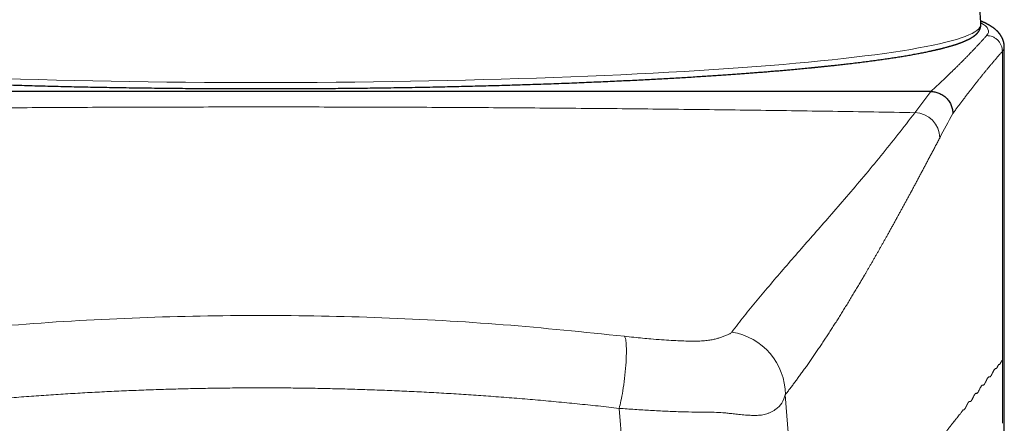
# Model space of a CAD drawing. Header units: millimetres. Extents: x 8 to 524, y 12 to 399.
# Tile 119 of 131: x 266 to 297, y 349 to 362. Entities that reach past the tile are written whole.
import ezdxf

# ---------------------------------------------------------------- set-up
doc = ezdxf.new("R2010")
doc.units = ezdxf.units.MM

msp = doc.modelspace()

# ---------------------------------------------------------------- linework, layer by layer
at = {"color": 7, "linetype": 'Continuous', "lineweight": 30}
for p, q in [((296.403, 361.883), (296.403, 361.883)), ((297.143, 263.012), (297.143, 361.154)), ((294.817, 359.749), (252.453, 359.749))]:
    msp.add_line(p, q, dxfattribs=at)
at = {"color": 252, "linetype": 'Continuous', "lineweight": 0}
for p, q in [((297.082, 361.018), (297.082, 351.238)), ((294.313, 359.077), (294.818, 359.749)), ((297.082, 349.247), (297.082, 351.237)), ((290.218, 350.152), (290.763, 343.248)), ((285.692, 340.51), (284.965, 349.721))]:
    msp.add_line(p, q, dxfattribs=at)
at = {"color": 252, "linetype": 'Continuous', "lineweight": 0, "flags": 128}
for points in [[(273.635, 360.031), (274.231, 360.032), (274.827, 360.034), (275.421, 360.037), (276.015, 360.041), (276.607, 360.047), (277.197, 360.054), (277.784, 360.062), (278.369, 360.072), (278.95, 360.082), (279.528, 360.094), (280.101, 360.107), (280.671, 360.122), (281.235, 360.137), (281.794, 360.154), (282.348, 360.172), (282.896, 360.191), (283.437, 360.211), (283.971, 360.232), (284.499, 360.255), (285.019, 360.278), (285.531, 360.303), (286.035, 360.329), (286.531, 360.356), (287.018, 360.383), (287.495, 360.412), (287.963, 360.442), (288.422, 360.473), (288.87, 360.505), (289.307, 360.538), (289.734, 360.571), (290.15, 360.606), (290.555, 360.641), (290.948, 360.678), (291.329, 360.715), (291.698, 360.753), (292.055, 360.791), (292.399, 360.831), (292.73, 360.871), (293.048, 360.912), (293.353, 360.953), (293.644, 360.995), (293.921, 361.038), (294.185, 361.081), (294.434, 361.125), (294.67, 361.169), (294.891, 361.214), (295.097, 361.259), (295.289, 361.305), (295.465, 361.351), (295.627, 361.398), (295.774, 361.445), (295.905, 361.492), (296.022, 361.539), (296.123, 361.586), (296.208, 361.634), (296.278, 361.682), (296.333, 361.73), (296.372, 361.778), (296.395, 361.827), (296.403, 361.875), (296.403, 361.883)], [(265.476, 360.154), (266.035, 360.137), (266.599, 360.122), (267.169, 360.107), (267.742, 360.094), (268.32, 360.082), (268.901, 360.072), (269.486, 360.062), (270.073, 360.054), (270.663, 360.047), (271.255, 360.041), (271.849, 360.037), (272.443, 360.034), (273.039, 360.032), (273.635, 360.031)]]:
    msp.add_lwpolyline(points, dxfattribs=at)
at = {"color": 252, "linetype": 'Continuous', "lineweight": 0}
for centre, radius, start, end in [((294.293, 358.271), 0.807, 0.33, 88.5703), ((334.492, 337.65), 44.466, 151.231, 152.3643), ((288.21, 350.148), 2.009, 0.1286, 80.9392)]:
    msp.add_arc(centre, radius, start, end, dxfattribs=at)
msp.add_ellipse((273.635, 361.652), major_axis=(23.007, 0), ratio=0.080972, start_param=6.211589, end_param=6.428162, dxfattribs=at)
at = {"color": 7, "linetype": 'Continuous', "lineweight": 30}
for points, knots in [([(296.403, 361.883), (296.401, 361.918), (296.395, 362.02), (296.384, 362.188), (296.37, 362.388), (296.354, 362.587), (296.336, 362.786), (296.316, 362.986), (296.295, 363.183), (296.28, 363.314), (296.272, 363.379)], [0, 0, 0, 0, 0.0703373, 0.2035415, 0.3367511, 0.4699669, 0.603188, 0.7364136, 0.8696432, 1, 1, 1, 1]), ([(250.867, 361.883), (250.867, 361.878), (250.867, 361.869), (250.867, 361.856), (250.867, 361.844), (250.868, 361.833), (250.869, 361.823), (250.87, 361.815), (250.871, 361.808), (250.872, 361.803), (250.873, 361.799), (250.874, 361.795), (250.875, 361.792), (250.875, 361.788), (250.876, 361.784), (250.878, 361.778), (250.879, 361.772), (250.882, 361.764), (250.884, 361.755), (250.887, 361.746), (250.891, 361.737), (250.894, 361.728), (250.898, 361.72), (250.902, 361.709), (250.908, 361.698), (250.915, 361.685), (250.922, 361.673), (250.929, 361.662), (250.936, 361.651), (250.943, 361.64), (250.951, 361.63), (250.958, 361.621), (250.965, 361.612), (250.972, 361.604), (250.979, 361.596), (250.986, 361.589), (250.992, 361.582), (250.999, 361.576), (251.006, 361.569), (251.013, 361.562), (251.02, 361.555), (251.028, 361.549), (251.034, 361.543), (251.04, 361.538), (251.046, 361.533), (251.052, 361.528), (251.058, 361.523), (251.064, 361.518), (251.071, 361.513), (251.079, 361.507), (251.086, 361.502), (251.092, 361.497), (251.099, 361.493), (251.104, 361.489), (251.109, 361.485), (251.114, 361.482), (251.118, 361.479), (251.122, 361.477), (251.128, 361.473), (251.134, 361.469), (251.142, 361.464), (251.15, 361.459), (251.159, 361.453), (251.167, 361.448), (251.176, 361.443), (251.184, 361.438), (251.193, 361.433), (251.201, 361.428), (251.21, 361.424), (251.218, 361.419), (251.227, 361.415), (251.235, 361.41), (251.244, 361.405), (251.253, 361.401), (251.262, 361.396), (251.272, 361.391), (251.283, 361.386), (251.293, 361.381), (251.302, 361.377), (251.31, 361.373), (251.319, 361.369), (251.327, 361.365), (251.336, 361.361), (251.347, 361.356), (251.358, 361.351), (251.371, 361.345), (251.385, 361.339), (251.399, 361.333), (251.418, 361.325), (251.442, 361.316), (251.471, 361.304), (251.5, 361.293), (251.528, 361.283), (251.557, 361.272), (251.584, 361.263), (251.608, 361.255), (251.63, 361.247), (251.651, 361.24), (251.672, 361.233), (251.694, 361.226), (251.717, 361.219), (251.741, 361.211), (251.765, 361.204), (251.791, 361.196), (251.818, 361.188), (251.845, 361.18), (251.873, 361.172), (251.9, 361.165), (251.925, 361.158), (251.948, 361.151), (251.972, 361.145), (251.996, 361.138), (252.02, 361.132), (252.043, 361.126), (252.063, 361.121), (252.081, 361.116), (252.096, 361.112), (252.11, 361.109), (252.122, 361.106), (252.134, 361.103), (252.148, 361.099), (252.165, 361.095), (252.187, 361.09), (252.214, 361.083), (252.246, 361.076), (252.283, 361.067), (252.321, 361.058), (252.361, 361.049), (252.402, 361.04), (252.445, 361.031), (252.49, 361.021), (252.538, 361.011), (252.589, 361), (252.643, 360.989), (252.702, 360.977), (252.767, 360.965), (252.827, 360.953), (252.877, 360.944), (252.915, 360.937), (252.951, 360.93), (252.982, 360.924), (253.01, 360.919), (253.035, 360.915), (253.059, 360.911), (253.079, 360.907), (253.096, 360.904), (253.111, 360.901), (253.122, 360.899), (253.132, 360.898), (253.141, 360.896), (253.151, 360.894), (253.16, 360.893), (253.172, 360.891), (253.187, 360.888), (253.206, 360.885), (253.227, 360.881), (253.25, 360.877), (253.277, 360.873), (253.307, 360.868), (253.339, 360.863), (253.374, 360.857), (253.424, 360.849), (253.489, 360.838), (253.59, 360.822), (253.715, 360.803), (253.873, 360.78), (254.043, 360.755), (254.226, 360.73), (254.414, 360.705), (254.584, 360.683), (254.732, 360.665), (254.854, 360.65), (254.975, 360.635), (255.095, 360.621), (255.209, 360.608), (255.318, 360.596), (255.42, 360.584), (255.522, 360.573), (255.606, 360.564), (255.674, 360.557), (255.725, 360.551), (255.776, 360.546), (255.826, 360.541), (255.874, 360.536), (255.922, 360.531), (255.97, 360.526), (256.016, 360.521), (256.058, 360.517), (256.094, 360.514), (256.123, 360.511), (256.142, 360.509), (256.153, 360.508), (256.159, 360.507), (256.164, 360.507), (256.167, 360.506), (256.17, 360.506), (256.178, 360.505), (256.192, 360.504), (256.213, 360.502), (256.24, 360.499), (256.271, 360.496), (256.307, 360.493), (256.347, 360.489), (256.393, 360.484), (256.443, 360.48), (256.497, 360.475), (256.555, 360.469), (256.615, 360.464), (256.68, 360.458), (256.749, 360.451), (256.822, 360.445), (256.9, 360.438), (256.982, 360.43), (257.068, 360.423), (257.156, 360.415), (257.244, 360.408), (257.334, 360.4), (257.427, 360.392), (257.524, 360.384), (257.625, 360.376), (257.731, 360.367), (257.84, 360.359), (258.003, 360.346), (258.222, 360.329), (258.499, 360.308), (258.783, 360.288), (259.074, 360.268), (259.371, 360.248), (259.66, 360.229), (259.941, 360.211), (260.212, 360.195), (260.487, 360.179), (260.768, 360.163), (261.054, 360.147), (261.344, 360.131), (261.649, 360.116), (261.97, 360.1), (262.307, 360.084), (262.649, 360.068), (262.997, 360.052), (263.34, 360.038), (263.676, 360.024), (264.006, 360.011), (264.34, 359.999), (264.679, 359.987), (265.023, 359.975), (265.371, 359.964), (265.723, 359.953), (266.068, 359.943), (266.404, 359.933), (266.732, 359.924), (267.063, 359.916), (267.397, 359.908), (267.735, 359.9), (268.076, 359.893), (268.42, 359.886), (268.766, 359.88), (269.116, 359.874), (269.468, 359.868), (269.824, 359.863), (270.18, 359.858), (270.536, 359.854), (270.893, 359.85), (271.253, 359.847), (271.616, 359.844), (271.982, 359.842), (272.349, 359.84), (272.714, 359.838), (273.078, 359.838), (273.44, 359.837), (273.8, 359.837), (274.158, 359.837), (274.514, 359.838), (274.868, 359.84), (275.219, 359.841), (275.568, 359.844), (275.913, 359.846), (276.253, 359.849), (276.589, 359.853), (276.923, 359.856), (277.275, 359.861), (277.644, 359.866), (278.032, 359.872), (278.415, 359.878), (278.794, 359.885), (279.17, 359.893), (279.535, 359.9), (279.892, 359.909), (280.238, 359.917), (280.581, 359.926), (280.92, 359.935), (281.255, 359.944), (281.586, 359.954), (281.913, 359.964), (282.241, 359.975), (282.569, 359.986), (282.898, 359.998), (283.223, 360.01), (283.543, 360.022), (283.858, 360.035), (284.164, 360.048), (284.461, 360.061), (284.75, 360.074), (285.034, 360.087), (285.313, 360.1), (285.587, 360.114), (285.855, 360.128), (286.117, 360.142), (286.375, 360.156), (286.629, 360.17), (286.879, 360.184), (287.123, 360.199), (287.361, 360.213), (287.591, 360.228), (287.815, 360.242), (288.032, 360.257), (288.243, 360.271), (288.447, 360.285), (288.645, 360.299), (288.836, 360.313), (289.021, 360.327), (289.2, 360.341), (289.374, 360.354), (289.546, 360.368), (289.718, 360.382), (289.889, 360.396), (290.053, 360.41), (290.21, 360.423), (290.387, 360.439), (290.583, 360.457), (290.797, 360.477), (290.944, 360.491), (291.026, 360.499), (291.044, 360.501), (291.059, 360.502), (291.071, 360.503), (291.08, 360.504), (291.086, 360.505), (291.093, 360.505), (291.101, 360.506), (291.112, 360.507), (291.126, 360.509), (291.144, 360.51), (291.167, 360.513), (291.196, 360.516), (291.228, 360.519), (291.265, 360.523), (291.306, 360.527), (291.35, 360.531), (291.397, 360.536), (291.447, 360.541), (291.501, 360.547), (291.558, 360.553), (291.617, 360.559), (291.676, 360.565), (291.736, 360.572), (291.837, 360.583), (291.978, 360.598), (292.169, 360.62), (292.368, 360.644), (292.573, 360.669), (292.771, 360.694), (292.962, 360.719), (293.147, 360.744), (293.328, 360.77), (293.503, 360.795), (293.673, 360.821), (293.837, 360.847), (294.001, 360.874), (294.164, 360.902), (294.326, 360.931), (294.482, 360.96), (294.63, 360.99), (294.739, 361.012), (294.81, 361.028), (294.847, 361.036), (294.881, 361.043), (294.912, 361.05), (294.941, 361.057), (294.968, 361.063), (294.992, 361.068), (295.014, 361.074), (295.034, 361.078), (295.052, 361.083), (295.068, 361.086), (295.082, 361.09), (295.093, 361.092), (295.1, 361.094), (295.105, 361.095), (295.111, 361.097), (295.118, 361.099), (295.127, 361.101), (295.137, 361.103), (295.149, 361.106), (295.162, 361.109), (295.176, 361.113), (295.191, 361.117), (295.207, 361.121), (295.222, 361.125), (295.238, 361.129), (295.264, 361.136), (295.302, 361.146), (295.345, 361.157), (295.382, 361.168), (295.415, 361.177), (295.446, 361.186), (295.477, 361.196), (295.503, 361.203), (295.523, 361.21), (295.539, 361.214), (295.553, 361.219), (295.566, 361.223), (295.578, 361.227), (295.59, 361.231), (295.603, 361.235), (295.617, 361.24), (295.632, 361.244), (295.648, 361.25), (295.67, 361.257), (295.699, 361.267), (295.732, 361.279), (295.763, 361.291), (295.791, 361.301), (295.818, 361.312), (295.842, 361.322), (295.867, 361.332), (295.891, 361.342), (295.914, 361.352), (295.938, 361.363), (295.96, 361.373), (295.979, 361.382), (295.994, 361.389), (296.005, 361.395), (296.017, 361.401), (296.029, 361.407), (296.04, 361.413), (296.052, 361.419), (296.063, 361.425), (296.074, 361.431), (296.085, 361.438), (296.096, 361.444), (296.108, 361.451), (296.119, 361.458), (296.13, 361.465), (296.139, 361.471), (296.148, 361.477), (296.155, 361.482), (296.163, 361.487), (296.172, 361.493), (296.18, 361.499), (296.189, 361.505), (296.196, 361.511), (296.203, 361.516), (296.209, 361.521), (296.215, 361.525), (296.22, 361.529), (296.225, 361.533), (296.23, 361.538), (296.235, 361.542), (296.241, 361.547), (296.248, 361.553), (296.255, 361.56), (296.263, 361.568), (296.271, 361.576), (296.278, 361.583), (296.285, 361.59), (296.291, 361.597), (296.298, 361.604), (296.305, 361.613), (296.313, 361.622), (296.32, 361.632), (296.327, 361.641), (296.334, 361.651), (296.34, 361.66), (296.346, 361.669), (296.351, 361.678), (296.356, 361.687), (296.361, 361.696), (296.366, 361.705), (296.37, 361.714), (296.374, 361.723), (296.377, 361.73), (296.379, 361.736), (296.381, 361.741), (296.383, 361.747), (296.385, 361.753), (296.387, 361.759), (296.389, 361.766), (296.391, 361.772), (296.393, 361.779), (296.394, 361.786), (296.396, 361.794), (296.398, 361.802), (296.399, 361.81), (296.4, 361.818), (296.401, 361.825), (296.401, 361.83), (296.402, 361.836), (296.402, 361.841), (296.403, 361.847), (296.403, 361.854), (296.403, 361.863), (296.403, 361.872), (296.403, 361.879), (296.403, 361.883)], [0, 0, 0, 0, 0.001065, 0.002048, 0.00295, 0.00377, 0.004506, 0.005148, 0.005694, 0.006055, 0.006358, 0.006618, 0.006896, 0.007197, 0.007521, 0.007868, 0.008457, 0.009102, 0.009794, 0.01052, 0.011282, 0.01206, 0.012785, 0.013454, 0.014685, 0.015868, 0.016997, 0.018058, 0.019098, 0.020162, 0.021277, 0.022207, 0.023119, 0.023981, 0.024845, 0.025746, 0.02648, 0.027251, 0.028062, 0.028913, 0.02979, 0.030594, 0.031308, 0.031934, 0.03254, 0.033163, 0.033789, 0.034457, 0.035205, 0.036034, 0.036687, 0.03737, 0.037996, 0.038547, 0.039024, 0.03942, 0.039787, 0.040205, 0.040675, 0.041305, 0.04201, 0.04279, 0.0436, 0.044363, 0.04508, 0.045878, 0.046608, 0.047272, 0.047963, 0.048734, 0.049397, 0.05011, 0.05085, 0.051555, 0.052221, 0.053101, 0.053904, 0.054635, 0.055323, 0.055975, 0.056589, 0.057176, 0.057822, 0.058584, 0.059434, 0.060371, 0.061335, 0.062294, 0.063247, 0.065195, 0.067109, 0.068958, 0.070742, 0.072478, 0.074189, 0.075508, 0.076764, 0.077952, 0.079106, 0.080345, 0.081682, 0.082906, 0.084201, 0.085563, 0.086947, 0.088342, 0.08975, 0.09117, 0.092294, 0.093425, 0.094563, 0.095709, 0.096844, 0.097899, 0.09887, 0.099613, 0.100297, 0.100923, 0.10149, 0.101999, 0.102485, 0.10333, 0.104276, 0.105321, 0.10684, 0.108395, 0.10998, 0.111595, 0.113274, 0.114988, 0.116772, 0.118638, 0.120585, 0.122614, 0.124724, 0.127173, 0.129723, 0.1311, 0.132468, 0.133732, 0.134769, 0.135718, 0.136581, 0.137357, 0.138046, 0.138648, 0.139096, 0.139479, 0.139798, 0.140086, 0.140386, 0.1407, 0.141034, 0.14156, 0.142165, 0.14285, 0.143615, 0.144475, 0.145418, 0.146442, 0.14755, 0.148739, 0.151172, 0.153612, 0.157987, 0.162385, 0.167411, 0.172466, 0.177551, 0.182666, 0.185844, 0.188947, 0.191977, 0.194931, 0.197812, 0.200315, 0.20276, 0.205145, 0.207472, 0.208667, 0.209845, 0.211008, 0.212154, 0.213262, 0.214296, 0.215438, 0.216473, 0.217401, 0.218221, 0.218934, 0.219273, 0.219514, 0.219651, 0.219714, 0.219783, 0.219863, 0.219953, 0.220312, 0.22078, 0.221356, 0.222041, 0.222834, 0.223718, 0.224707, 0.225801, 0.226999, 0.228199, 0.229487, 0.230865, 0.232333, 0.233889, 0.235504, 0.237206, 0.238993, 0.240867, 0.242612, 0.244426, 0.246309, 0.24826, 0.25028, 0.252369, 0.254525, 0.25671, 0.261946, 0.267227, 0.272552, 0.277923, 0.283339, 0.2888, 0.293516, 0.298266, 0.303049, 0.307865, 0.312714, 0.317597, 0.322512, 0.327957, 0.333443, 0.338968, 0.344533, 0.350139, 0.355241, 0.360375, 0.365542, 0.370742, 0.375974, 0.38124, 0.386538, 0.391868, 0.396683, 0.401524, 0.406392, 0.411286, 0.416207, 0.421154, 0.426127, 0.431116, 0.436131, 0.441172, 0.44624, 0.451334, 0.456363, 0.461417, 0.466496, 0.471596, 0.476783, 0.481944, 0.487079, 0.492187, 0.49727, 0.502326, 0.507356, 0.51235, 0.517317, 0.522259, 0.527174, 0.532064, 0.536841, 0.541593, 0.54632, 0.551022, 0.556587, 0.562116, 0.56761, 0.573069, 0.578492, 0.583879, 0.588989, 0.594066, 0.599111, 0.604124, 0.609104, 0.614052, 0.618968, 0.623851, 0.628933, 0.633978, 0.638989, 0.643964, 0.648903, 0.653807, 0.658472, 0.663103, 0.667703, 0.672269, 0.676804, 0.681225, 0.685615, 0.689974, 0.694296, 0.698633, 0.702889, 0.707065, 0.71116, 0.715174, 0.719108, 0.722961, 0.726733, 0.730425, 0.734036, 0.737566, 0.741016, 0.744385, 0.747674, 0.751198, 0.754625, 0.757953, 0.761185, 0.764319, 0.768956, 0.773541, 0.778075, 0.778528, 0.778918, 0.779246, 0.779511, 0.779714, 0.779854, 0.779949, 0.780127, 0.780372, 0.780684, 0.781062, 0.7816, 0.782231, 0.782958, 0.783778, 0.784694, 0.785703, 0.786755, 0.787893, 0.789117, 0.790428, 0.791805, 0.793188, 0.794571, 0.795955, 0.800304, 0.804654, 0.809837, 0.815021, 0.820209, 0.825265, 0.830323, 0.835384, 0.840444, 0.845492, 0.850525, 0.855543, 0.861045, 0.86653, 0.871997, 0.877446, 0.882877, 0.884407, 0.885862, 0.887231, 0.888516, 0.889716, 0.890812, 0.891827, 0.89276, 0.893611, 0.89438, 0.895068, 0.895674, 0.896198, 0.89644, 0.89666, 0.896893, 0.897202, 0.897587, 0.898048, 0.898558, 0.899139, 0.899788, 0.900491, 0.901199, 0.901909, 0.902622, 0.903338, 0.905604, 0.907897, 0.909533, 0.911155, 0.912765, 0.914361, 0.915932, 0.916805, 0.917622, 0.918385, 0.919092, 0.919747, 0.920433, 0.921146, 0.921922, 0.922763, 0.923667, 0.924615, 0.926683, 0.928677, 0.930599, 0.932476, 0.934122, 0.935746, 0.937383, 0.939039, 0.940717, 0.942424, 0.94412, 0.945738, 0.946604, 0.947503, 0.948434, 0.949397, 0.950348, 0.951247, 0.95224, 0.953161, 0.954075, 0.95505, 0.956084, 0.957116, 0.958116, 0.959094, 0.959755, 0.960467, 0.961231, 0.962046, 0.962905, 0.963764, 0.964546, 0.96525, 0.965876, 0.966431, 0.966978, 0.967496, 0.968018, 0.968565, 0.969183, 0.969875, 0.970856, 0.971828, 0.972741, 0.973594, 0.974399, 0.97518, 0.975938, 0.976908, 0.97794, 0.97897, 0.979938, 0.980878, 0.98181, 0.982753, 0.983523, 0.98432, 0.985139, 0.985976, 0.986795, 0.987529, 0.988189, 0.988627, 0.989079, 0.989545, 0.990025, 0.990522, 0.991075, 0.991557, 0.992082, 0.992649, 0.993258, 0.993909, 0.994567, 0.995152, 0.995662, 0.996097, 0.996459, 0.996831, 0.997257, 0.997829, 0.998477, 0.9992, 1, 1, 1, 1]), ([(297.142, 361.153), (297.142, 361.158), (297.142, 361.167), (297.141, 361.181), (297.141, 361.192), (297.14, 361.202), (297.139, 361.21), (297.139, 361.216), (297.138, 361.222), (297.138, 361.229), (297.137, 361.237), (297.135, 361.248), (297.133, 361.261), (297.13, 361.276), (297.127, 361.291), (297.124, 361.304), (297.121, 361.315), (297.119, 361.325), (297.117, 361.334), (297.114, 361.341), (297.112, 361.348), (297.11, 361.355), (297.108, 361.362), (297.106, 361.368), (297.103, 361.375), (297.101, 361.382), (297.097, 361.391), (297.094, 361.399), (297.091, 361.408), (297.088, 361.415), (297.085, 361.422), (297.082, 361.428), (297.079, 361.434), (297.076, 361.44), (297.073, 361.446), (297.07, 361.452), (297.067, 361.459), (297.063, 361.466), (297.059, 361.474), (297.055, 361.48), (297.052, 361.486), (297.049, 361.491), (297.047, 361.495), (297.044, 361.5), (297.04, 361.506), (297.035, 361.514), (297.03, 361.523), (297.025, 361.531), (297.019, 361.539), (297.014, 361.546), (297.009, 361.553), (297.004, 361.56), (297, 361.566), (296.995, 361.573), (296.988, 361.581), (296.981, 361.59), (296.974, 361.598), (296.967, 361.606), (296.961, 361.614), (296.955, 361.621), (296.949, 361.627), (296.943, 361.633), (296.937, 361.64), (296.93, 361.647), (296.922, 361.655), (296.914, 361.664), (296.905, 361.672), (296.895, 361.682), (296.883, 361.692), (296.871, 361.703), (296.859, 361.713), (296.848, 361.723), (296.837, 361.731), (296.827, 361.74), (296.817, 361.747), (296.804, 361.757), (296.788, 361.768), (296.77, 361.782), (296.75, 361.795), (296.729, 361.809), (296.708, 361.822), (296.689, 361.833), (296.673, 361.843), (296.66, 361.85), (296.648, 361.857), (296.637, 361.863), (296.628, 361.868), (296.62, 361.872), (296.612, 361.877), (296.603, 361.881), (296.595, 361.885), (296.588, 361.889), (296.58, 361.893), (296.572, 361.897), (296.564, 361.902), (296.554, 361.906), (296.544, 361.911), (296.535, 361.915), (296.527, 361.919), (296.52, 361.923), (296.513, 361.926), (296.507, 361.929), (296.501, 361.932), (296.493, 361.935), (296.485, 361.939), (296.476, 361.943), (296.467, 361.947), (296.459, 361.951), (296.451, 361.954), (296.444, 361.957), (296.438, 361.96), (296.431, 361.962), (296.423, 361.966), (296.415, 361.969), (296.406, 361.973), (296.4, 361.975), (296.397, 361.976)], [0, 0, 0, 0, 0.009922, 0.018675, 0.026258, 0.032668, 0.037905, 0.041302, 0.045171, 0.049802, 0.055196, 0.061352, 0.071801, 0.082234, 0.092171, 0.101406, 0.1095, 0.116437, 0.122233, 0.127536, 0.132679, 0.137662, 0.142487, 0.147482, 0.151916, 0.157356, 0.163801, 0.170896, 0.177338, 0.183006, 0.1879, 0.193202, 0.198245, 0.203118, 0.20782, 0.212505, 0.218072, 0.22467, 0.2312, 0.237008, 0.242024, 0.24625, 0.249743, 0.253672, 0.259558, 0.26672, 0.275024, 0.282864, 0.289771, 0.297701, 0.304794, 0.311058, 0.316696, 0.323901, 0.332671, 0.342622, 0.351967, 0.360482, 0.369524, 0.377529, 0.384523, 0.391368, 0.399851, 0.40879, 0.418687, 0.429613, 0.441005, 0.452392, 0.467634, 0.482768, 0.497693, 0.511719, 0.524605, 0.536993, 0.549052, 0.561073, 0.582243, 0.60446, 0.627806, 0.652333, 0.676762, 0.70046, 0.715609, 0.730274, 0.743887, 0.756354, 0.764372, 0.773276, 0.782869, 0.791878, 0.800072, 0.808257, 0.81648, 0.824747, 0.833365, 0.843421, 0.855007, 0.863664, 0.87208, 0.879615, 0.886267, 0.892194, 0.898465, 0.905281, 0.913922, 0.923307, 0.932634, 0.941016, 0.948455, 0.954949, 0.960775, 0.967416, 0.974895, 0.983215, 0.992216, 1, 1, 1, 1]), ([(294.818, 359.749), (294.861, 359.746), (294.948, 359.741), (295.078, 359.701), (295.203, 359.636), (295.314, 359.545), (295.405, 359.434), (295.469, 359.309), (295.508, 359.18), (295.512, 359.093), (295.515, 359.051)], [0, 0, 0, 0, 0.1166718, 0.2402671, 0.3689398, 0.5002906, 0.631601, 0.760156, 0.8835665, 1, 1, 1, 1])]:
    msp.add_open_spline(points, degree=3, knots=knots, dxfattribs=at)
at = {"color": 252, "linetype": 'Continuous', "lineweight": 0}
for points, knots in [([(294.816, 359.749), (294.847, 359.777), (294.91, 359.834), (295.002, 359.919), (295.092, 360.004), (295.182, 360.088), (295.27, 360.171), (295.356, 360.254), (295.439, 360.333), (295.519, 360.411), (295.595, 360.485), (295.67, 360.558), (295.743, 360.632), (295.816, 360.704), (295.887, 360.777), (295.958, 360.848), (296.027, 360.92), (296.095, 360.99), (296.162, 361.06), (296.228, 361.13), (296.292, 361.198), (296.353, 361.264), (296.412, 361.329), (296.47, 361.392), (296.527, 361.456), (296.565, 361.498), (296.584, 361.519)], [0, 0, 0, 0, 0.048433, 0.096525, 0.144276, 0.191686, 0.238756, 0.285484, 0.331872, 0.374094, 0.416031, 0.457681, 0.499044, 0.540122, 0.580913, 0.621417, 0.661636, 0.701568, 0.741215, 0.780575, 0.819648, 0.856227, 0.892552, 0.928622, 0.964438, 1, 1, 1, 1]), ([(296.584, 361.519), (296.646, 361.512), (296.743, 361.501), (296.859, 361.438), (296.939, 361.374), (297.003, 361.293), (297.065, 361.177), (297.076, 361.08), (297.082, 361.018)], [0, 0, 0, 0, 0.2394507, 0.3683567, 0.5, 0.6316433, 0.7605493, 1, 1, 1, 1]), ([(297.136, 361.153), (297.137, 361.138), (297.141, 361.093), (297.106, 361.047), (297.082, 361.018)], [0, 0, 0, 0, 0.337741, 1, 1, 1, 1]), ([(297.082, 361.018), (297.061, 360.993), (297.018, 360.944), (296.952, 360.869), (296.887, 360.793), (296.821, 360.716), (296.754, 360.637), (296.687, 360.557), (296.621, 360.477), (296.556, 360.399), (296.493, 360.322), (296.43, 360.243), (296.366, 360.164), (296.301, 360.083), (296.237, 360.001), (296.171, 359.918), (296.106, 359.834), (296.04, 359.748), (295.973, 359.662), (295.906, 359.574), (295.84, 359.487), (295.775, 359.4), (295.71, 359.314), (295.645, 359.227), (295.58, 359.139), (295.537, 359.08), (295.515, 359.05)], [0, 0, 0, 0, 0.04121, 0.082757, 0.12464, 0.16686, 0.209416, 0.252309, 0.295539, 0.335462, 0.375668, 0.416157, 0.456929, 0.497985, 0.539323, 0.580944, 0.622848, 0.665036, 0.707507, 0.75026, 0.793297, 0.834134, 0.875223, 0.916564, 0.958156, 1, 1, 1, 1]), ([(252.96, 359.077), (253.824, 359.092), (255.551, 359.121), (258.142, 359.157), (260.735, 359.188), (263.329, 359.214), (265.908, 359.234), (268.472, 359.248), (271.021, 359.256), (273.57, 359.259), (276.137, 359.257), (278.72, 359.248), (281.321, 359.234), (283.921, 359.214), (286.521, 359.189), (289.119, 359.157), (291.716, 359.121), (293.447, 359.092), (294.313, 359.077)], [0, 0, 0, 0, 0.062645, 0.12532, 0.188021, 0.250744, 0.313483, 0.375115, 0.436755, 0.498399, 0.560043, 0.622941, 0.685831, 0.748708, 0.811567, 0.874405, 0.937218, 1, 1, 1, 1]), ([(288.526, 352.131), (288.654, 352.299), (288.911, 352.633), (289.325, 353.141), (289.755, 353.654), (290.202, 354.175), (290.663, 354.704), (291.135, 355.244), (291.633, 355.813), (292.155, 356.415), (292.697, 357.052), (293.241, 357.707), (293.782, 358.379), (294.136, 358.844), (294.313, 359.077)], [0, 0, 0, 0, 0.0800016, 0.1599993, 0.2399951, 0.3199908, 0.3999879, 0.4799875, 0.5599909, 0.6479981, 0.7360057, 0.8240106, 0.9120096, 1, 1, 1, 1]), ([(295.099, 358.275), (295.078, 358.235), (295.036, 358.154), (294.972, 358.034), (294.91, 357.915), (294.847, 357.797), (294.786, 357.68), (294.725, 357.566), (294.665, 357.453), (294.606, 357.341), (294.547, 357.229), (294.487, 357.117), (294.428, 357.006), (294.369, 356.896), (294.311, 356.787), (294.253, 356.679), (294.195, 356.572), (294.138, 356.466), (294.081, 356.362), (294.025, 356.258), (293.969, 356.155), (293.914, 356.054), (293.859, 355.953), (293.805, 355.853), (293.749, 355.752), (293.692, 355.648), (293.634, 355.542), (293.576, 355.438), (293.519, 355.334), (293.464, 355.235), (293.411, 355.141), (293.36, 355.05), (293.31, 354.961), (293.261, 354.872), (293.211, 354.785), (293.162, 354.698), (293.112, 354.61), (293.061, 354.521), (293.009, 354.429), (292.958, 354.339), (292.906, 354.25), (292.857, 354.165), (292.809, 354.082), (292.763, 354.003), (292.73, 353.947), (292.711, 353.915), (292.706, 353.905), (292.7, 353.896), (292.695, 353.886), (292.689, 353.877), (292.684, 353.869), (292.681, 353.862), (292.677, 353.857), (292.674, 353.851), (292.67, 353.844), (292.666, 353.837), (292.661, 353.83), (292.638, 353.79), (292.588, 353.705), (292.512, 353.578), (292.43, 353.44), (292.345, 353.299), (292.258, 353.157), (292.17, 353.012), (292.082, 352.869), (291.995, 352.729), (291.908, 352.59), (291.821, 352.453), (291.735, 352.318), (291.648, 352.182), (291.56, 352.047), (291.471, 351.911), (291.382, 351.777), (291.294, 351.646), (291.207, 351.516), (291.12, 351.389), (291.034, 351.264), (290.948, 351.14), (290.862, 351.019), (290.777, 350.9), (290.692, 350.783), (290.61, 350.67), (290.529, 350.561), (290.451, 350.456), (290.373, 350.353), (290.296, 350.252), (290.244, 350.185), (290.218, 350.152)], [0, 0, 0, 0, 0.013039, 0.025986, 0.038843, 0.051608, 0.064282, 0.076641, 0.088912, 0.101095, 0.11319, 0.125441, 0.137601, 0.149669, 0.161645, 0.17353, 0.185324, 0.197025, 0.208635, 0.220154, 0.231581, 0.242916, 0.25416, 0.265312, 0.276373, 0.288434, 0.300384, 0.312223, 0.323952, 0.335569, 0.346035, 0.356409, 0.366691, 0.376882, 0.386981, 0.396988, 0.406904, 0.417706, 0.428397, 0.438978, 0.449447, 0.459806, 0.469374, 0.478846, 0.488221, 0.489369, 0.490516, 0.491662, 0.492806, 0.493944, 0.495007, 0.495695, 0.496384, 0.497097, 0.497854, 0.498679, 0.499591, 0.500592, 0.513211, 0.530217, 0.547146, 0.563998, 0.582191, 0.600294, 0.618308, 0.636231, 0.654064, 0.671807, 0.68946, 0.707023, 0.725327, 0.743531, 0.761637, 0.779644, 0.797552, 0.815362, 0.833073, 0.850686, 0.8682, 0.885616, 0.902933, 0.920152, 0.936296, 0.952353, 0.968323, 0.984205, 1, 1, 1, 1]), ([(262.141, 352.001), (263.417, 352.133), (265.959, 352.397), (269.798, 352.61), (273.635, 352.686), (277.472, 352.61), (281.311, 352.397), (283.853, 352.133), (285.129, 352.001)], [0, 0, 0, 0, 0.167672, 0.334139, 0.5, 0.665861, 0.832328, 1, 1, 1, 1]), ([(285.129, 352.001), (285.23, 351.99), (285.426, 351.968), (285.705, 351.94), (286.002, 351.913), (286.308, 351.889), (286.614, 351.87), (286.887, 351.857), (287.14, 351.848), (287.376, 351.845), (287.579, 351.852), (287.755, 351.868), (287.908, 351.891), (288.035, 351.921), (288.144, 351.954), (288.253, 351.991), (288.364, 352.032), (288.467, 352.077), (288.506, 352.113), (288.526, 352.131)], [0, 0, 0, 0, 0.0408602, 0.0798801, 0.1173938, 0.1711903, 0.2227279, 0.2726338, 0.3221443, 0.3732938, 0.4292607, 0.4913017, 0.5566035, 0.6222953, 0.6885143, 0.7582056, 0.8360288, 0.9179088, 1, 1, 1, 1]), ([(284.965, 349.721), (284.984, 349.795), (285.024, 349.954), (285.084, 350.28), (285.139, 350.673), (285.179, 351.092), (285.196, 351.472), (285.19, 351.758), (285.167, 351.939), (285.141, 351.981), (285.129, 352.001)], [0, 0, 0, 0, 0.106079, 0.226851, 0.359877, 0.5, 0.640123, 0.773149, 0.893921, 1, 1, 1, 1]), ([(297.082, 351.237), (297.079, 351.238), (297.074, 351.24), (297.064, 351.233), (297.057, 351.223), (297.053, 351.216), (297.051, 351.214), (297.051, 351.213), (297.05, 351.211), (297.049, 351.209), (297.047, 351.205), (297.043, 351.198), (297.039, 351.188), (297.034, 351.178), (297.028, 351.168), (297.023, 351.157), (297.018, 351.147), (297.014, 351.138), (297.01, 351.131), (297.005, 351.123), (297, 351.115), (296.995, 351.11), (296.99, 351.107), (296.986, 351.108), (296.981, 351.108), (296.977, 351.108), (296.972, 351.108), (296.967, 351.106), (296.962, 351.102), (296.958, 351.097), (296.953, 351.09), (296.948, 351.081), (296.941, 351.07), (296.934, 351.055), (296.926, 351.039), (296.918, 351.022), (296.91, 351.008), (296.903, 350.995), (296.898, 350.988), (296.894, 350.983), (296.892, 350.98), (296.889, 350.978), (296.886, 350.976), (296.884, 350.976), (296.882, 350.975), (296.877, 350.978), (296.87, 350.979), (296.86, 350.979), (296.85, 350.973), (296.841, 350.965), (296.832, 350.955), (296.824, 350.944), (296.816, 350.931), (296.807, 350.915), (296.797, 350.896), (296.786, 350.875), (296.775, 350.852), (296.764, 350.828), (296.753, 350.806), (296.743, 350.787), (296.734, 350.771), (296.726, 350.757), (296.719, 350.746), (296.713, 350.738), (296.707, 350.73), (296.7, 350.723), (296.693, 350.717), (296.688, 350.714), (296.683, 350.713), (296.679, 350.715), (296.675, 350.717), (296.67, 350.718), (296.662, 350.719), (296.652, 350.717), (296.639, 350.709), (296.626, 350.694), (296.612, 350.673), (296.601, 350.655), (296.595, 350.643), (296.593, 350.639), (296.591, 350.635), (296.589, 350.631), (296.588, 350.629), (296.587, 350.627), (296.585, 350.623), (296.582, 350.617), (296.577, 350.607), (296.572, 350.596), (296.566, 350.584), (296.561, 350.573), (296.556, 350.563), (296.551, 350.554), (296.548, 350.547), (296.544, 350.54), (296.541, 350.534), (296.538, 350.528), (296.535, 350.523), (296.532, 350.518), (296.53, 350.513), (296.527, 350.508), (296.52, 350.496), (296.508, 350.478), (296.492, 350.461), (296.478, 350.453), (296.465, 350.454), (296.453, 350.459), (296.44, 350.453), (296.427, 350.442), (296.414, 350.426), (296.402, 350.406), (296.39, 350.383), (296.376, 350.358), (296.362, 350.328), (296.348, 350.3), (296.335, 350.273), (296.321, 350.248), (296.306, 350.225), (296.293, 350.208), (296.282, 350.198), (296.273, 350.194), (296.266, 350.192), (296.259, 350.195), (296.252, 350.197), (296.245, 350.196), (296.237, 350.194), (296.227, 350.187), (296.217, 350.176), (296.207, 350.162), (296.197, 350.147), (296.186, 350.127), (296.174, 350.103), (296.161, 350.079), (296.15, 350.055), (296.14, 350.035), (296.13, 350.016), (296.122, 350), (296.115, 349.988), (296.109, 349.979), (296.105, 349.972), (296.102, 349.967), (296.098, 349.962), (296.095, 349.957), (296.09, 349.952), (296.085, 349.946), (296.079, 349.94), (296.074, 349.936), (296.069, 349.933), (296.065, 349.932), (296.061, 349.933), (296.05, 349.938), (296.038, 349.937), (296.025, 349.929), (296.018, 349.922), (296.01, 349.914), (296.003, 349.904), (295.994, 349.891), (295.986, 349.877), (295.978, 349.864), (295.973, 349.853), (295.97, 349.848), (295.968, 349.845), (295.967, 349.842), (295.965, 349.837), (295.962, 349.831), (295.958, 349.824), (295.955, 349.817), (295.951, 349.81), (295.947, 349.802), (295.943, 349.793), (295.939, 349.785), (295.936, 349.778), (295.933, 349.772), (295.928, 349.763), (295.922, 349.75), (295.914, 349.736), (295.906, 349.722), (295.898, 349.709), (295.889, 349.697), (295.881, 349.688), (295.873, 349.681), (295.866, 349.676), (295.859, 349.673), (295.852, 349.672), (295.846, 349.675), (295.839, 349.67), (295.832, 349.655), (295.825, 349.644), (295.82, 349.641), (295.816, 349.641), (295.811, 349.637), (295.806, 349.629), (295.802, 349.621), (295.8, 349.615), (295.798, 349.613), (295.796, 349.609), (295.794, 349.605), (295.791, 349.601), (295.787, 349.596), (295.784, 349.591), (295.78, 349.587), (295.778, 349.584), (295.777, 349.582), (295.776, 349.581), (295.774, 349.579), (295.773, 349.577), (295.763, 349.565), (295.737, 349.533), (295.695, 349.481), (295.661, 349.438), (295.641, 349.414), (295.636, 349.408), (295.634, 349.405), (295.632, 349.403), (295.631, 349.401), (295.627, 349.397), (295.621, 349.389), (295.613, 349.379), (295.603, 349.367), (295.592, 349.353), (295.579, 349.337), (295.566, 349.319), (295.55, 349.3), (295.533, 349.279), (295.515, 349.256), (295.496, 349.231), (295.475, 349.205), (295.452, 349.176), (295.428, 349.146), (295.403, 349.114), (295.376, 349.08), (295.347, 349.043), (295.316, 349.004), (295.283, 348.963), (295.249, 348.92), (295.214, 348.875), (295.178, 348.829), (295.141, 348.783), (295.115, 348.751), (295.102, 348.734), (295.1, 348.732), (295.099, 348.73), (295.097, 348.728), (295.096, 348.726), (295.095, 348.725), (295.091, 348.72), (295.083, 348.71), (295.058, 348.678), (295.001, 348.606), (294.813, 348.369), (294.403, 347.85), (294.026, 347.373), (293.784, 347.067)], [0, 0, 0, 0, 0.002561, 0.005384, 0.008477, 0.009194, 0.009375, 0.009522, 0.009749, 0.010058, 0.010448, 0.01169, 0.013384, 0.014726, 0.016259, 0.017982, 0.019569, 0.020875, 0.022092, 0.02322, 0.025058, 0.026599, 0.027843, 0.029105, 0.0306, 0.032096, 0.033552, 0.035021, 0.036556, 0.037915, 0.039081, 0.040782, 0.042744, 0.044968, 0.047445, 0.049832, 0.052321, 0.054431, 0.056165, 0.056974, 0.057899, 0.058737, 0.05949, 0.060157, 0.060738, 0.061363, 0.064492, 0.067526, 0.070625, 0.073518, 0.075974, 0.078166, 0.080648, 0.083418, 0.086479, 0.089671, 0.093126, 0.096691, 0.1, 0.103039, 0.105807, 0.108306, 0.110534, 0.111941, 0.113746, 0.116112, 0.118173, 0.119931, 0.1211, 0.122115, 0.123591, 0.125067, 0.126543, 0.130735, 0.134368, 0.138288, 0.142609, 0.147263, 0.147902, 0.148547, 0.149199, 0.149858, 0.150095, 0.150188, 0.150746, 0.151754, 0.153213, 0.155123, 0.156629, 0.158332, 0.159959, 0.161105, 0.162208, 0.16327, 0.16429, 0.165188, 0.166051, 0.166879, 0.167672, 0.16843, 0.169211, 0.174479, 0.17937, 0.183425, 0.187189, 0.190886, 0.194865, 0.198664, 0.202697, 0.20674, 0.209986, 0.213935, 0.218715, 0.223156, 0.226218, 0.231097, 0.235566, 0.239626, 0.243279, 0.245619, 0.247806, 0.249696, 0.251889, 0.254038, 0.256156, 0.259539, 0.262915, 0.265458, 0.26842, 0.271803, 0.275606, 0.279831, 0.283047, 0.28611, 0.288958, 0.291589, 0.294005, 0.295267, 0.29646, 0.297586, 0.298644, 0.299634, 0.300754, 0.302531, 0.304407, 0.306071, 0.307525, 0.308769, 0.309879, 0.311446, 0.318828, 0.320838, 0.322954, 0.325201, 0.327578, 0.330086, 0.332726, 0.335497, 0.336758, 0.337729, 0.337934, 0.338379, 0.339066, 0.339995, 0.341164, 0.342107, 0.343165, 0.344336, 0.345621, 0.34702, 0.347972, 0.348833, 0.34967, 0.352266, 0.354601, 0.356683, 0.359413, 0.362048, 0.364589, 0.367037, 0.369199, 0.371285, 0.373294, 0.375228, 0.377077, 0.379724, 0.381525, 0.383063, 0.384324, 0.38567, 0.387148, 0.388763, 0.389178, 0.389486, 0.390083, 0.390875, 0.391793, 0.392836, 0.394023, 0.395339, 0.395705, 0.39608, 0.396464, 0.396857, 0.397258, 0.397781, 0.406037, 0.420782, 0.435526, 0.437456, 0.43903, 0.439462, 0.439929, 0.44043, 0.440965, 0.443096, 0.445643, 0.448607, 0.451987, 0.455783, 0.459995, 0.464624, 0.469723, 0.475247, 0.481195, 0.487568, 0.494366, 0.501589, 0.509237, 0.51731, 0.526223, 0.535602, 0.545447, 0.555759, 0.566537, 0.577781, 0.588785, 0.600202, 0.600698, 0.601125, 0.601551, 0.601977, 0.602403, 0.602829, 0.603255, 0.605599, 0.609784, 0.626769, 0.657099, 0.780191, 1, 1, 1, 1]), ([(284.965, 349.721), (284.744, 349.746), (284.303, 349.796), (283.639, 349.865), (282.976, 349.93), (282.313, 349.99), (281.649, 350.046), (280.999, 350.096), (280.361, 350.141), (279.735, 350.182), (279.11, 350.218), (278.485, 350.251), (277.859, 350.28), (277.234, 350.304), (276.608, 350.325), (275.983, 350.342), (275.358, 350.355), (274.736, 350.364), (274.118, 350.368), (273.504, 350.37), (272.89, 350.367), (272.272, 350.36), (271.65, 350.35), (271.025, 350.335), (270.399, 350.317), (269.774, 350.294), (269.152, 350.268), (268.534, 350.238), (267.92, 350.205), (267.306, 350.168), (266.687, 350.126), (266.065, 350.081), (265.438, 350.031), (264.811, 349.977), (264.184, 349.919), (263.558, 349.857), (262.931, 349.792), (262.514, 349.745), (262.305, 349.721)], [0, 0, 0, 0, 0.029547, 0.059045, 0.088495, 0.117901, 0.147266, 0.176594, 0.204214, 0.231806, 0.259371, 0.286914, 0.314437, 0.341941, 0.369431, 0.396908, 0.424375, 0.451834, 0.478799, 0.505762, 0.532725, 0.559691, 0.587154, 0.614625, 0.642106, 0.669602, 0.697114, 0.724152, 0.751212, 0.778295, 0.805403, 0.833094, 0.860817, 0.888574, 0.916369, 0.944203, 0.972079, 1, 1, 1, 1]), ([(290.218, 350.152), (290.188, 350.061), (290.13, 349.886), (289.972, 349.728), (289.843, 349.642), (289.763, 349.599), (289.68, 349.564), (289.594, 349.536), (289.507, 349.516), (289.418, 349.503), (289.315, 349.497), (289.18, 349.497), (289.006, 349.505), (288.812, 349.523), (288.623, 349.543), (288.456, 349.561), (288.271, 349.582), (288.039, 349.595), (287.728, 349.6), (287.363, 349.602), (286.939, 349.61), (286.469, 349.629), (285.97, 349.654), (285.469, 349.684), (285.131, 349.709), (284.965, 349.721)], [0, 0, 0, 0, 0.091146, 0.175678, 0.202434, 0.228488, 0.25385, 0.278531, 0.302544, 0.325902, 0.349727, 0.383109, 0.426049, 0.472623, 0.511168, 0.543729, 0.570311, 0.61488, 0.663104, 0.71518, 0.771262, 0.832413, 0.89065, 0.946364, 1, 1, 1, 1])]:
    msp.add_open_spline(points, degree=3, knots=knots, dxfattribs=at)

doc.saveas('drawing.dxf')
